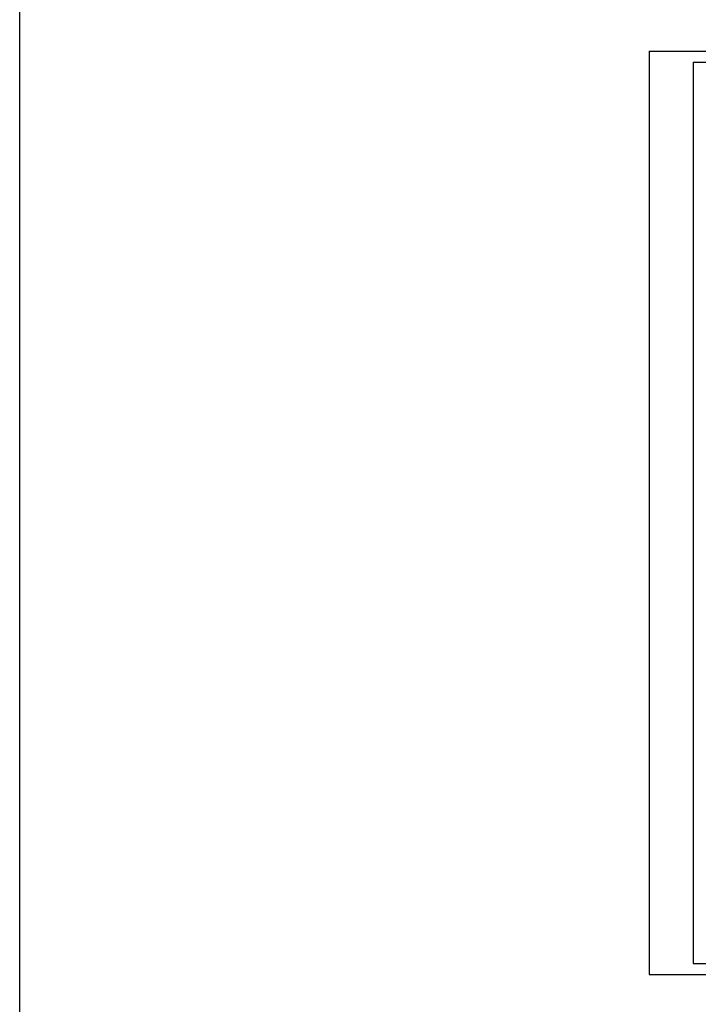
# Model space of a CAD drawing. Extents: x 0 to 361260, y 0 to 4201817.
# Tile 84 of 256: x 359863 to 360172, y 4199187 to 4199634. Entities that reach past the tile are written whole.
import ezdxf

# ---------------------------------------------------------------- set-up
doc = ezdxf.new("R2010")
doc.units = 0
doc.header["$LTSCALE"] = 0.5
doc.header["$MEASUREMENT"] = 0
doc.layers.add('(0)', color=7, linetype='Continuous')

msp = doc.modelspace()

# ---------------------------------------------------------------- linework, layer by layer
at = {"layer": '(0)', "ltscale": 2}
msp.add_lwpolyline([(359863.314, 4201816.993), (361260.315, 4201816.993), (361260.315, 4192735.673), (359863.314, 4192735.673)], close=True, dxfattribs=at)
at = {"ltscale": 2}
for p, q in [((360149.526, 4199620.125), (360776.215, 4199620.125)), ((360149.526, 4199620.125), (360149.526, 4199200.125)), ((360169.526, 4199615.125), (360771.344, 4199615.125)), ((360169.526, 4199615.125), (360169.526, 4199205.125)), ((360169.526, 4199205.125), (360771.344, 4199205.125)), ((360149.526, 4199200.125), (360776.215, 4199200.125))]:
    msp.add_line(p, q, dxfattribs=at)

doc.saveas('drawing.dxf')
